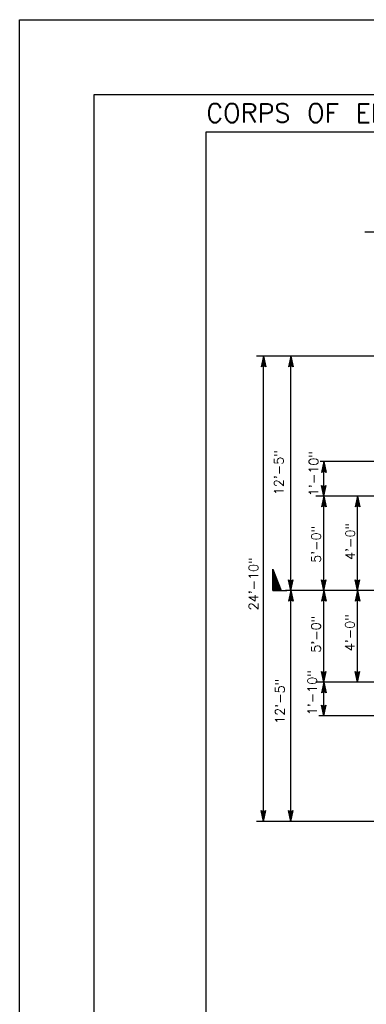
# Model space of a CAD drawing. Extents: x -24.3 to 17.7, y -17.6 to 12.4.
# Tile 10 of 14: x -24.3 to -19.7, y -0.8 to 12.4. Entities that reach past the tile are written whole.
import ezdxf
from ezdxf.enums import TextEntityAlignment as Align

# ---------------------------------------------------------------- set-up
doc = ezdxf.new("R2010")
doc.units = 0
doc.header["$MEASUREMENT"] = 0
doc.layers.add('01', color=7, linetype='CONTINUOUS')
doc.layers.add('02', color=7, linetype='CONTINUOUS')
doc.styles.add('TXT_SHX', font='txt.shx')

msp = doc.modelspace()

# ---------------------------------------------------------------- linework, layer by layer
at = {"layer": '01', "color": 7, "linetype": 'CONTINUOUS'}
for p, q in [((-24.343, 12.389), (17.657, 12.389)), ((-24.343, -17.611), (-24.343, 12.389)), ((-23.343, -16.611), (-23.343, 11.389)), ((-23.343, 11.389), (16.657, 11.389)), ((-21.843, 10.889), (16.157, 10.889)), ((-21.843, -16.111), (-21.843, 10.889)), ((-19.722, 9.547), (-19.167, 9.547)), ((-18.503, 7.886), (-21.169, 7.886)), ((-21.076, 7.886), (-21.107, 7.742)), ((-21.076, 7.849), (-21.096, 7.755)), ((-21.076, 7.813), (-21.085, 7.768)), ((-21.076, 1.655), (-21.076, 7.886)), ((-21.076, 7.886), (-21.045, 7.742)), ((-21.076, 7.849), (-21.056, 7.755)), ((-21.076, 7.813), (-21.066, 7.768)), ((-20.712, 7.886), (-20.743, 7.742)), ((-20.712, 7.849), (-20.732, 7.755)), ((-20.712, 7.813), (-20.721, 7.768)), ((-20.712, 4.746), (-20.712, 7.886)), ((-20.712, 7.886), (-20.681, 7.742)), ((-20.712, 7.849), (-20.692, 7.755)), ((-20.712, 7.813), (-20.702, 7.768)), ((-21.076, 7.756), (-21.107, 7.742)), ((-21.076, 7.764), (-21.096, 7.755)), ((-21.076, 7.772), (-21.085, 7.768)), ((-21.066, 7.768), (-21.076, 7.772)), ((-21.056, 7.755), (-21.076, 7.764)), ((-21.045, 7.742), (-21.076, 7.756)), ((-20.712, 7.756), (-20.743, 7.742)), ((-20.712, 7.764), (-20.732, 7.755)), ((-20.712, 7.772), (-20.721, 7.768)), ((-20.702, 7.768), (-20.712, 7.772)), ((-20.692, 7.755), (-20.712, 7.764)), ((-20.681, 7.742), (-20.712, 7.756)), ((-19.092, 6.472), (-20.316, 6.472)), ((-20.268, 6.472), (-20.299, 6.328)), ((-20.268, 6.01), (-20.268, 6.472)), ((-20.268, 6.472), (-20.237, 6.328)), ((-20.268, 6.342), (-20.299, 6.328)), ((-20.268, 6.435), (-20.288, 6.341)), ((-20.268, 6.35), (-20.288, 6.341)), ((-20.268, 6.399), (-20.277, 6.354)), ((-20.268, 6.358), (-20.277, 6.354)), ((-20.268, 6.435), (-20.248, 6.341)), ((-20.268, 6.399), (-20.258, 6.354)), ((-20.258, 6.354), (-20.268, 6.358)), ((-20.248, 6.341), (-20.268, 6.35)), ((-20.237, 6.328), (-20.268, 6.342)), ((-20.268, 6.01), (-20.299, 6.154)), ((-20.299, 6.154), (-20.268, 6.14)), ((-20.268, 6.047), (-20.288, 6.141)), ((-20.288, 6.141), (-20.268, 6.132)), ((-20.268, 6.083), (-20.278, 6.128)), ((-20.278, 6.128), (-20.268, 6.124)), ((-20.268, 6.01), (-20.237, 6.154)), ((-20.268, 6.14), (-20.237, 6.154)), ((-20.268, 6.047), (-20.248, 6.141)), ((-20.268, 6.132), (-20.248, 6.141)), ((-20.268, 6.083), (-20.259, 6.128)), ((-20.268, 6.124), (-20.259, 6.128)), ((-19.129, 6.01), (-20.377, 6.01)), ((-20.268, 6.01), (-20.299, 5.866)), ((-20.268, 5.973), (-20.288, 5.879)), ((-20.268, 5.937), (-20.277, 5.892)), ((-20.268, 4.746), (-20.268, 6.01)), ((-20.268, 6.01), (-20.237, 5.866)), ((-20.268, 5.973), (-20.248, 5.879)), ((-20.268, 5.937), (-20.258, 5.892)), ((-19.818, 6.01), (-19.849, 5.866)), ((-19.818, 5.973), (-19.838, 5.879)), ((-19.818, 5.937), (-19.827, 5.892)), ((-19.818, 4.746), (-19.818, 6.01)), ((-19.818, 6.01), (-19.787, 5.866)), ((-19.818, 5.973), (-19.798, 5.879)), ((-19.818, 5.937), (-19.808, 5.892)), ((-20.268, 5.88), (-20.299, 5.866)), ((-20.268, 5.888), (-20.288, 5.879)), ((-20.268, 5.896), (-20.277, 5.892)), ((-20.258, 5.892), (-20.268, 5.896)), ((-20.248, 5.879), (-20.268, 5.888)), ((-20.237, 5.866), (-20.268, 5.88)), ((-19.818, 5.88), (-19.849, 5.866)), ((-19.818, 5.888), (-19.838, 5.879)), ((-19.818, 5.896), (-19.827, 5.892)), ((-19.808, 5.892), (-19.818, 5.896)), ((-19.798, 5.879), (-19.818, 5.888)), ((-19.787, 5.866), (-19.818, 5.88)), ((-20.712, 4.746), (-20.743, 4.89)), ((-20.743, 4.89), (-20.712, 4.876)), ((-20.712, 4.746), (-20.681, 4.89)), ((-20.712, 4.876), (-20.681, 4.89)), ((-20.268, 4.746), (-20.299, 4.89)), ((-20.299, 4.89), (-20.268, 4.876)), ((-20.268, 4.746), (-20.237, 4.89)), ((-20.268, 4.876), (-20.237, 4.89)), ((-19.818, 4.746), (-19.849, 4.89)), ((-19.849, 4.89), (-19.818, 4.876)), ((-19.818, 4.746), (-19.787, 4.89)), ((-19.818, 4.876), (-19.787, 4.89)), ((-19.566, 4.746), (-20.783, 4.746)), ((-20.712, 4.746), (-20.743, 4.602)), ((-20.712, 4.783), (-20.732, 4.877)), ((-20.732, 4.877), (-20.712, 4.868)), ((-20.712, 4.819), (-20.722, 4.864)), ((-20.722, 4.864), (-20.712, 4.86)), ((-20.712, 4.783), (-20.692, 4.877)), ((-20.712, 4.868), (-20.692, 4.877)), ((-20.712, 4.819), (-20.703, 4.864)), ((-20.712, 4.86), (-20.703, 4.864)), ((-20.712, 1.655), (-20.712, 4.746)), ((-20.712, 4.746), (-20.681, 4.602)), ((-20.268, 4.746), (-20.299, 4.602)), ((-20.268, 4.783), (-20.288, 4.877)), ((-20.288, 4.877), (-20.268, 4.868)), ((-20.268, 4.819), (-20.278, 4.864)), ((-20.278, 4.864), (-20.268, 4.86)), ((-20.268, 4.783), (-20.248, 4.877)), ((-20.268, 4.868), (-20.248, 4.877)), ((-20.268, 4.819), (-20.259, 4.864)), ((-20.268, 4.86), (-20.259, 4.864)), ((-20.268, 3.518), (-20.268, 4.746)), ((-20.268, 4.746), (-20.237, 4.602)), ((-19.818, 4.746), (-19.849, 4.602)), ((-19.818, 4.783), (-19.838, 4.877)), ((-19.838, 4.877), (-19.818, 4.868)), ((-19.818, 4.819), (-19.828, 4.864)), ((-19.828, 4.864), (-19.818, 4.86)), ((-19.818, 4.783), (-19.798, 4.877)), ((-19.818, 4.868), (-19.798, 4.877)), ((-19.818, 4.819), (-19.809, 4.864)), ((-19.818, 4.86), (-19.809, 4.864)), ((-19.818, 3.518), (-19.818, 4.746)), ((-19.818, 4.746), (-19.787, 4.602)), ((-20.712, 4.616), (-20.743, 4.602)), ((-20.712, 4.709), (-20.732, 4.615)), ((-20.712, 4.624), (-20.732, 4.615)), ((-20.712, 4.673), (-20.721, 4.628)), ((-20.712, 4.632), (-20.721, 4.628)), ((-20.712, 4.709), (-20.692, 4.615)), ((-20.712, 4.673), (-20.702, 4.628)), ((-20.702, 4.628), (-20.712, 4.632)), ((-20.692, 4.615), (-20.712, 4.624)), ((-20.681, 4.602), (-20.712, 4.616)), ((-20.268, 4.616), (-20.299, 4.602)), ((-20.268, 4.709), (-20.288, 4.615)), ((-20.268, 4.624), (-20.288, 4.615)), ((-20.268, 4.673), (-20.277, 4.628)), ((-20.268, 4.632), (-20.277, 4.628)), ((-20.268, 4.709), (-20.248, 4.615)), ((-20.268, 4.673), (-20.258, 4.628)), ((-20.258, 4.628), (-20.268, 4.632)), ((-20.248, 4.615), (-20.268, 4.624)), ((-20.237, 4.602), (-20.268, 4.616)), ((-19.818, 4.616), (-19.849, 4.602)), ((-19.818, 4.709), (-19.838, 4.615)), ((-19.818, 4.624), (-19.838, 4.615)), ((-19.818, 4.673), (-19.827, 4.628)), ((-19.818, 4.632), (-19.827, 4.628)), ((-19.818, 4.709), (-19.798, 4.615)), ((-19.818, 4.673), (-19.808, 4.628)), ((-19.808, 4.628), (-19.818, 4.632)), ((-19.798, 4.615), (-19.818, 4.624)), ((-19.787, 4.602), (-19.818, 4.616)), ((-20.268, 3.518), (-20.299, 3.662)), ((-20.299, 3.662), (-20.268, 3.648)), ((-20.268, 3.555), (-20.288, 3.649)), ((-20.288, 3.649), (-20.268, 3.64)), ((-20.268, 3.591), (-20.278, 3.636)), ((-20.278, 3.636), (-20.268, 3.632)), ((-20.268, 3.518), (-20.237, 3.662)), ((-20.268, 3.648), (-20.237, 3.662)), ((-20.268, 3.555), (-20.248, 3.649)), ((-20.268, 3.64), (-20.248, 3.649)), ((-20.268, 3.591), (-20.259, 3.636)), ((-20.268, 3.632), (-20.259, 3.636)), ((-19.818, 3.518), (-19.849, 3.662)), ((-19.849, 3.662), (-19.818, 3.648)), ((-19.818, 3.555), (-19.838, 3.649)), ((-19.838, 3.649), (-19.818, 3.64)), ((-19.818, 3.591), (-19.828, 3.636)), ((-19.828, 3.636), (-19.818, 3.632)), ((-19.818, 3.518), (-19.787, 3.662)), ((-19.818, 3.648), (-19.787, 3.662)), ((-19.818, 3.555), (-19.798, 3.649)), ((-19.818, 3.64), (-19.798, 3.649)), ((-19.818, 3.591), (-19.809, 3.636)), ((-19.818, 3.632), (-19.809, 3.636)), ((-19.129, 3.518), (-20.377, 3.518)), ((-20.268, 3.518), (-20.299, 3.374)), ((-20.268, 3.481), (-20.288, 3.387)), ((-20.268, 3.445), (-20.277, 3.4)), ((-20.268, 3.067), (-20.268, 3.518)), ((-20.268, 3.518), (-20.237, 3.374)), ((-20.268, 3.481), (-20.248, 3.387)), ((-20.268, 3.445), (-20.258, 3.4)), ((-20.268, 3.388), (-20.299, 3.374)), ((-20.268, 3.396), (-20.288, 3.387)), ((-20.268, 3.404), (-20.277, 3.4)), ((-20.258, 3.4), (-20.268, 3.404)), ((-20.248, 3.387), (-20.268, 3.396)), ((-20.237, 3.374), (-20.268, 3.388)), ((-20.268, 3.067), (-20.299, 3.211)), ((-20.299, 3.211), (-20.268, 3.197)), ((-20.268, 3.104), (-20.288, 3.198)), ((-20.288, 3.198), (-20.268, 3.189)), ((-20.268, 3.14), (-20.278, 3.185)), ((-20.278, 3.185), (-20.268, 3.181)), ((-20.268, 3.067), (-20.237, 3.211)), ((-20.268, 3.197), (-20.237, 3.211)), ((-20.268, 3.104), (-20.248, 3.198)), ((-20.268, 3.189), (-20.248, 3.198)), ((-20.268, 3.14), (-20.259, 3.185)), ((-20.268, 3.181), (-20.259, 3.185)), ((-19.092, 3.067), (-20.334, 3.067)), ((-21.076, 1.655), (-21.107, 1.799)), ((-21.107, 1.799), (-21.076, 1.785)), ((-21.076, 1.692), (-21.096, 1.786)), ((-21.096, 1.786), (-21.076, 1.777)), ((-21.076, 1.728), (-21.086, 1.773)), ((-21.086, 1.773), (-21.076, 1.769)), ((-21.076, 1.655), (-21.045, 1.799)), ((-21.076, 1.785), (-21.045, 1.799)), ((-21.076, 1.692), (-21.056, 1.786)), ((-21.076, 1.777), (-21.056, 1.786)), ((-21.076, 1.728), (-21.067, 1.773)), ((-21.076, 1.769), (-21.067, 1.773)), ((-20.712, 1.655), (-20.743, 1.799)), ((-20.743, 1.799), (-20.712, 1.785)), ((-20.712, 1.692), (-20.732, 1.786)), ((-20.732, 1.786), (-20.712, 1.777)), ((-20.712, 1.728), (-20.722, 1.773)), ((-20.722, 1.773), (-20.712, 1.769)), ((-20.712, 1.655), (-20.681, 1.799)), ((-20.712, 1.785), (-20.681, 1.799)), ((-20.712, 1.692), (-20.692, 1.786)), ((-20.712, 1.777), (-20.692, 1.786)), ((-20.712, 1.728), (-20.703, 1.773)), ((-20.712, 1.769), (-20.703, 1.773)), ((-18.503, 1.655), (-21.169, 1.655))]:
    msp.add_line(p, q, dxfattribs=at)
at = {"layer": '02', "color": 7, "linetype": 'CONTINUOUS'}
for p, q in [((-20.952, 4.746), (-20.952, 5.03)), ((-20.952, 5.03), (-20.84, 4.746)), ((-20.952, 5.007), (-20.849, 4.746)), ((-20.952, 4.982), (-20.858, 4.746)), ((-20.952, 4.965), (-20.865, 4.746)), ((-20.952, 4.938), (-20.876, 4.746)), ((-20.952, 4.912), (-20.886, 4.746)), ((-20.952, 4.882), (-20.898, 4.746)), ((-20.952, 4.861), (-20.906, 4.746)), ((-20.952, 4.837), (-20.915, 4.746)), ((-20.952, 4.816), (-20.924, 4.746)), ((-20.952, 4.794), (-20.933, 4.746)), ((-20.952, 4.779), (-20.939, 4.746)), ((-20.952, 4.759), (-20.947, 4.746)), ((-20.952, 4.746), (-20.766, 4.746))]:
    msp.add_line(p, q, dxfattribs=at)

# ---------------------------------------------------------------- texts
at = {"layer": '01', "color": 7, "linetype": 'CONTINUOUS', "style": 'TXT_SHX'}
msp.add_text('CORPS OF ENGINEERS', height=0.25, dxfattribs=at).set_placement((-21.843, 11.014))
for s, p in [('12\'-5"', (-20.809, 6.323)), ('1\'-10"', (-20.343, 6.31)), ('4\'-0"', (-19.853, 5.402)), ('5\'-0"', (-20.309, 5.363)), ('4\'-0"', (-19.857, 4.18)), ('5\'-0"', (-20.31, 4.16)), ('1\'-10"', (-20.362, 3.377)), ('12\'-5"', (-20.795, 3.262))]:
    msp.add_text(s, height=0.125, rotation=90, dxfattribs=at).set_placement(p, align=Align.CENTER)
msp.add_text('24\'-10"', height=0.125, rotation=90, dxfattribs=at).set_placement((-21.149, 4.481))

doc.saveas('drawing.dxf')
